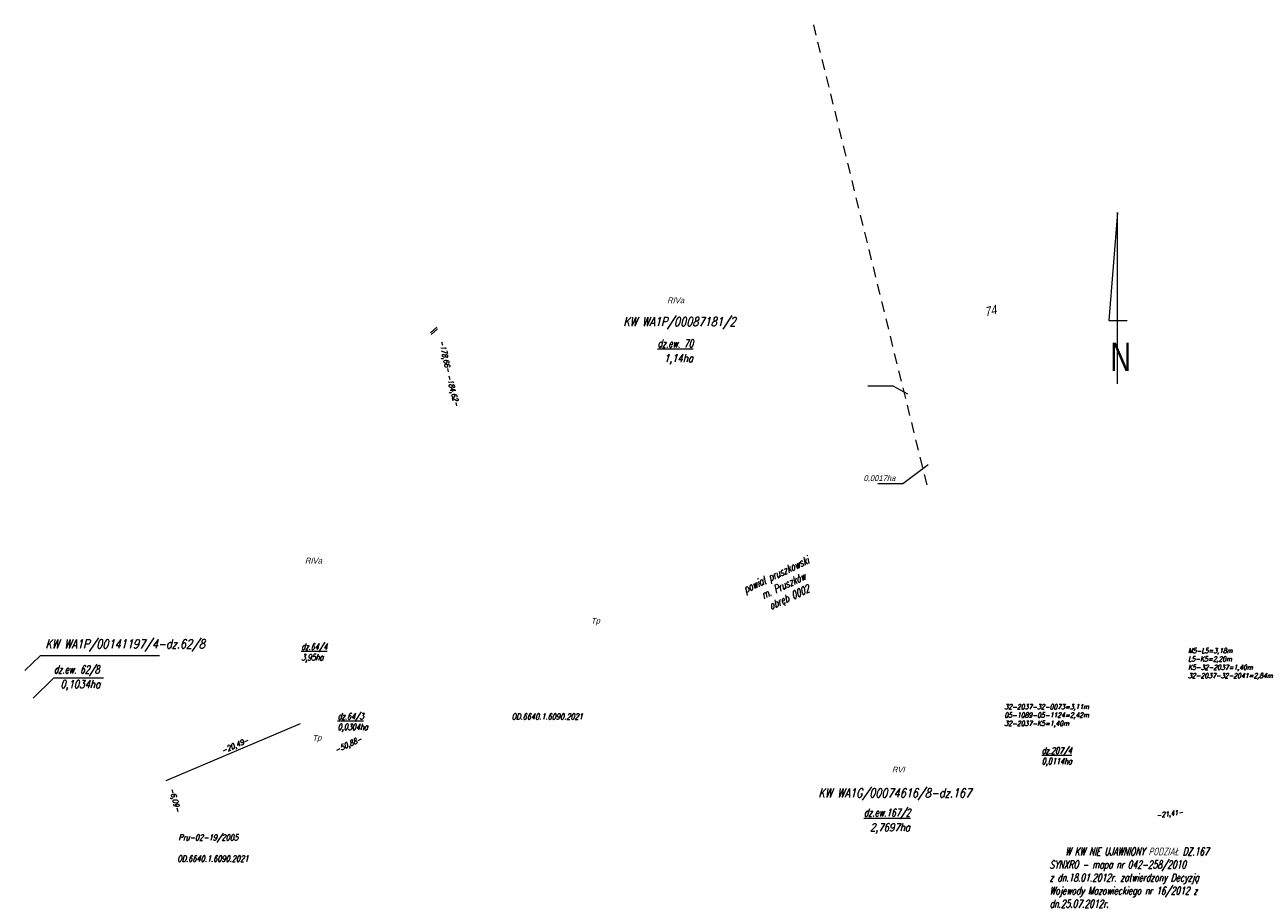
# Model space of a CAD drawing. Extents: x 7487291 to 7488682, y 5785010 to 5785505.
# Tile 1 of 256: x 7487291 to 7487465, y 5785010 to 5785133. Entities that reach past the tile are written whole.
import ezdxf
from ezdxf.enums import TextEntityAlignment as Align

# ---------------------------------------------------------------- set-up
doc = ezdxf.new("R2010")
doc.units = 0
doc.header["$MEASUREMENT"] = 0
doc.linetypes.add('1.5_1.0', pattern=[2.5, 1.5, -1])
doc.linetypes.add('DGN Style 3', pattern=[8.525806, 6.089861, -2.435944])
doc.layers.add('238-Punkt adresowy budynku', color=7, linetype='CONTINUOUS')
for name, color, linetype, lineweight in [('BPI_GPD_proj granica dzialek', 214, 'DGN Style 3', 40), ('czołówki ewidencyjne', 7, 'CONTINUOUS', 18), ('czołówki projektowane', 1, 'CONTINUOUS', 18), ('działki_proj', 1, 'CONTINUOUS', 18), ('nomenklatura prawna', 7, 'CONTINUOUS', 5), ('nr działki ewid', 7, 'CONTINUOUS', 5), ('Numer operatu archiwalnego', 40, 'CONTINUOUS', 18), ('pomiar', 5, 'CONTINUOUS', 5), ('użytki', 82, 'CONTINUOUS', 9), ('zacięcia', 250, 'CONTINUOUS', 15)]:
    doc.layers.add(name, color=color, linetype=linetype, lineweight=lineweight)
doc.layers.add('ROBOCZA', color=82, linetype='CONTINUOUS', lineweight=9, plot=False)
doc.styles.add('dzialki', font='romans.shx', dxfattribs={"width": 0.8, "oblique": 15, "height": 1})
doc.styles.add('G7Text', font='romans.shx', dxfattribs={"width": 0.8, "oblique": 14.323945})
doc.styles.get("Standard").update_dxf_attribs({"font": 'txt', "width": 0.75})
doc.styles.add('stylKW', font='romans.shx', dxfattribs={"width": 0.7, "oblique": 15, "height": 0.75})

msp = doc.modelspace()

# ---------------------------------------------------------------- linework, layer by layer
at = {"layer": 'BPI_GPD_proj granica dzialek', "color": 1, "linetype": 'Continuous', "lineweight": 9}
msp.add_line((7487311.11, 5785026.82), (7487329.96, 5785034.85), dxfattribs=at)
at = {"layer": 'nomenklatura prawna', "color": 7, "linetype": 'Continuous', "lineweight": 9}
msp.add_lwpolyline([(7487310.18, 5785044.34), (7487293.44, 5785044.34), (7487291.3, 5785042.29)], dxfattribs=at)
at = {"layer": 'nr działki ewid', "color": 7, "linetype": 'Continuous', "lineweight": 9}
msp.add_lwpolyline([(7487302.32, 5785041.2), (7487295.35, 5785041.2), (7487292.48, 5785038.39)], dxfattribs=at)
at = {"layer": 'pomiar', "color": 7, "linetype": 'Continuous', "lineweight": 9}
msp.add_lwpolyline([(7487444.53, 5785082.49), (7487444.53, 5785106.58), (7487443.36, 5785091.38), (7487445.9, 5785091.38)], dxfattribs=at)
at = {"layer": 'użytki', "color": 82, "linetype": '1.5_1.0', "lineweight": 9}
msp.add_line((7487401.9, 5785132.91), (7487417.81, 5785068.26), dxfattribs=at)
at = {"layer": 'użytki', "color": 82, "linetype": 'Continuous', "lineweight": 9}
for points in [[(7487409.54, 5785082.22), (7487413.05, 5785082.22), (7487415.1, 5785081.12)], [(7487410.93, 5785068.53), (7487414.44, 5785068.53), (7487418.02, 5785071.18)]]:
    msp.add_lwpolyline(points, dxfattribs=at)
at = {"layer": 'zacięcia', "color": 7, "linetype": 'Continuous', "lineweight": 9}
for p, q in [((7487349.07, 5785090.46), (7487348.19, 5785089.69)), ((7487349.2, 5785090.21), (7487348.31, 5785089.44))]:
    msp.add_line(p, q, dxfattribs=at)

# ---------------------------------------------------------------- texts
at = {"layer": '238-Punkt adresowy budynku', "color": 7, "linetype": 'Continuous', "lineweight": 13, "oblique": 15, "width": 0.9}
msp.add_text('74', height=1.25, rotation=14.152, dxfattribs=at).set_placement((7487426.71, 5785092.77), align=Align.MIDDLE_CENTER)
at = {"layer": 'czołówki ewidencyjne', "lineweight": 9, "style": 'stylKW', "oblique": 15, "width": 0.75}
for s, rotation, p in [('-184,62-', 284.2922, (7487351.72, 5785081.71)), ('-50,88-', 24.4855, (7487336.54, 5785032.25))]:
    msp.add_text(s, height=0.75, rotation=rotation, dxfattribs=at).set_placement(p, align=Align.TOP_CENTER)
at = {"layer": 'czołówki projektowane', "lineweight": 9, "style": 'stylKW', "oblique": 15, "width": 0.75}
for s, height, rotation, p in [('-178,66-', 0.75, 282.3768, (7487350.63, 5785086.47)), ('-20,49-', 0.75, 23.5646, (7487320.65, 5785032.12)), ('-6,09-', 0.75, 285.4638, (7487312.74, 5785024.23)), ('-21,41-', 0.7, 7.3995, (7487451.82, 5785022.53))]:
    msp.add_text(s, height=height, rotation=rotation, dxfattribs=at).set_placement(p, align=Align.TOP_CENTER)
at = {"layer": 'czołówki projektowane', "color": 1, "linetype": 'Continuous', "lineweight": 9, "char_height": 0.7, "attachment_point": 1, "style": 'G7Text'}
for s, insert in [('M5-L5=3,18m\\PL5-K5=2,20m\\PK5-{\\C7;32-2037}=1,40m\\P{\\C7;32-2037-32-2041=2,84m}', (7487454.45, 5785045.41)), ('{\\C7;32-2037-32-0073=3,11m\\P05-1089-05-1124=2,42m\\P32-2037-}K5=1,40m', (7487428.69, 5785037.53))]:
    msp.add_mtext_dynamic_manual_height_columns(s, width=3.2692, gutter_width=12.5, heights=[0], dxfattribs=dict(at, insert=insert))
at = {"layer": 'działki_proj', "lineweight": 13, "char_height": 0.9, "attachment_point": 1, "style": 'dzialki'}
for s, insert in [('{\\W0.7;\\L\\C1;dz.64/4\\P\\l3,95ha}', (7487330.08, 5785046.07)), ('{\\W0.7;\\L\\C1;dz.64/3\\P\\l0,0304ha}', (7487335.18, 5785036.3)), ('{\\W0.7;\\L\\C1;dz.207/4\\P\\l0,0114ha}', (7487433.92, 5785031.49))]:
    msp.add_mtext_dynamic_manual_height_columns(s, width=5.0954, gutter_width=7.5, heights=[0], dxfattribs=dict(at, insert=insert))
at = {"layer": 'nomenklatura prawna', "color": 7, "lineweight": 20, "char_height": 1.25, "width": 29.4483, "attachment_point": 2, "style": 'dzialki'}
for s, insert in [('KW WA1P/00087181/2', (7487383.12, 5785091.87)), ('KW WA1P/00141197/4-dz.62/8', (7487305.38, 5785046.63)), ('KW WA1G/00074616/8-dz.167', (7487413.32, 5785025.72))]:
    msp.add_mtext(s, dxfattribs=dict(at, insert=insert))
at = {"layer": 'nr działki ewid', "lineweight": 15, "char_height": 1.1, "attachment_point": 1, "style": 'dzialki'}
for s, insert in [('\\pi5.708;{\\W0.7;\\Ldz.ew. 70}', (7487374.33, 5785088.72)), ('\\pi4.9309;{\\W0.7;dz.ew. 62/8}', (7487290.44, 5785042.96)), ('\\pi4.9563;{\\W0.7;\\Ldz.ew.167/2}', (7487404.01, 5785022.88))]:
    msp.add_mtext_dynamic_manual_height_columns(s, width=17.0757, gutter_width=7.5, heights=[0], dxfattribs=dict(at, insert=insert))
at = {"layer": 'nr działki ewid', "color": 7, "lineweight": 15, "char_height": 1.1, "width": 19.2745, "attachment_point": 2, "style": 'dzialki'}
for s, insert in [('1,14ha', (7487382.98, 5785086.66)), ('0,1034ha', (7487299.08, 5785040.9)), ('2,7697ha', (7487412.65, 5785020.82))]:
    msp.add_mtext(s, dxfattribs=dict(at, insert=insert))
at = {"layer": 'nr działki ewid', "lineweight": 15, "insert": (7487389.33, 5785052.91), "char_height": 1.1, "attachment_point": 1, "rotation": 25.1497, "style": 'dzialki'}
msp.add_mtext_dynamic_manual_height_columns('\\pi2.8851;{\\W0.7;powiat pruszkowski\\P\\pi4.7913;m. Pruszków\\P\\pi5.1213;obręb 0002}', width=17.0757, gutter_width=7.5, heights=[0], dxfattribs=at)
at = {"layer": 'Numer operatu archiwalnego', "color": 6, "lineweight": 9, "char_height": 0.85, "width": 9.6372, "attachment_point": 2, "style": 'dzialki'}
for insert in [(7487364.57, 5785036.23), (7487317.67, 5785016.29)]:
    msp.add_mtext('OD.6640.1.6090.2021', dxfattribs=dict(at, insert=insert))
at = {"layer": 'Numer operatu archiwalnego', "color": 5, "lineweight": 9, "insert": (7487317.04, 5785019.26), "char_height": 0.85, "width": 9.6372, "attachment_point": 2, "style": 'dzialki'}
msp.add_mtext('Pru-02-19/2005', dxfattribs=at)
at = {"layer": 'pomiar', "color": 7, "linetype": 'Continuous', "lineweight": 9, "insert": (7487443.56, 5785088.29), "char_height": 4, "attachment_point": 1}
msp.add_mtext_dynamic_manual_height_columns('N', width=10.9668, gutter_width=12.5, heights=[0], dxfattribs=at)
at = {"layer": 'ROBOCZA', "color": 1, "lineweight": 30, "insert": (7487435.02, 5785017.42), "char_height": 1.1, "attachment_point": 1, "style": 'dzialki'}
msp.add_mtext_dynamic_manual_height_columns('\\pi2.1978;{\\W0.7;W KW NIE UJAWNIONY PODZIAŁ DZ.167\\P\\pi0;SYNXRO - mapa nr 042-258/2010\\Pz dn.18.01.2012r. zatwierdzony Decyzją Wojewody Mazowieckiego nr 16/2012 z dn.25.07.2012r.}', width=27.5703, gutter_width=7.5, heights=[0], dxfattribs=at)
at = {"layer": 'użytki', "color": 82, "lineweight": 9, "oblique": 15}
for s, p in [('RIVa', (7487381.39, 5785093.83)), ('0,0017ha', (7487408.93, 5785068.87)), ('RIVa', (7487330.6, 5785057.29)), ('Tp', (7487370.71, 5785048.86)), ('Tp', (7487331.65, 5785032.43)), ('RVI', (7487412.92, 5785027.96))]:
    msp.add_text(s, height=0.8, dxfattribs=at).set_placement(p)

doc.saveas('drawing.dxf')
